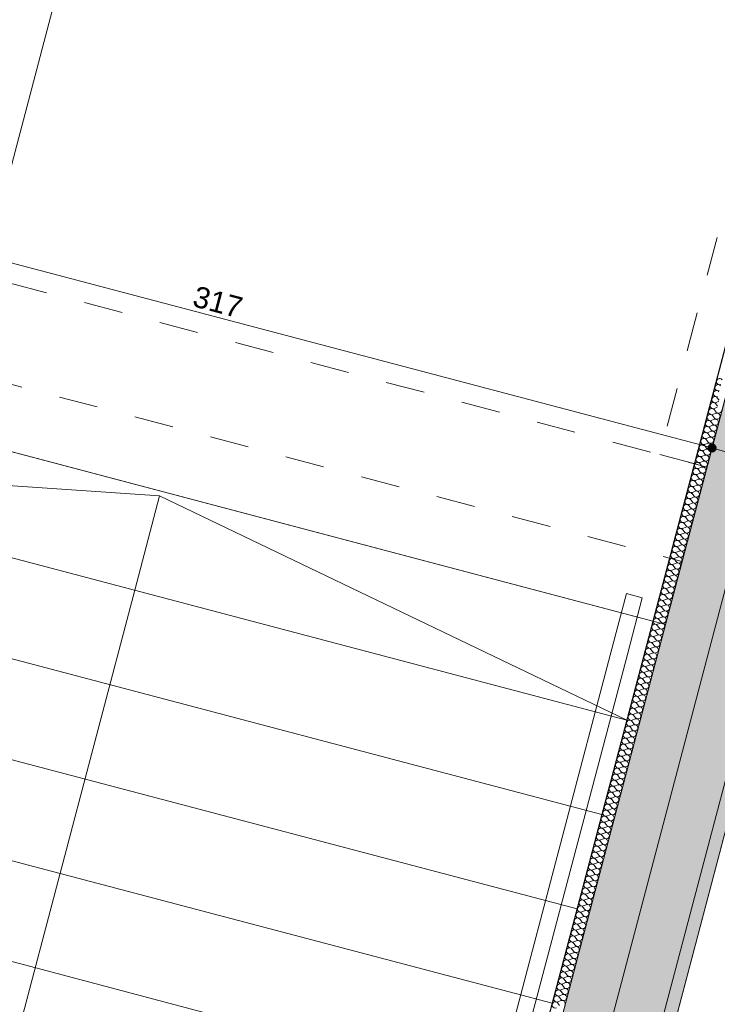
# Model space of a CAD drawing. Header units: millimetres. Extents: x -176817 to 18864955, y -12996033 to 201123.
# Tile 192 of 256: x 162718 to 164863, y -2503 to 523. Entities that reach past the tile are written whole.
import ezdxf

# ---------------------------------------------------------------- set-up
doc = ezdxf.new("R2010")
doc.units = ezdxf.units.MM
doc.header["$MEASUREMENT"] = 0
doc.linetypes.add('Przerywana', pattern=[240, 120, -120])
for name, color, linetype in [('210-A Strefy', 7, 'Continuous'), ('213-A Wymiarowanie wewnętrzne', 7, 'Continuous'), ('215-A Wymiarowanie wewnętrzne 1_50', 7, 'Continuous'), ('230-A Ściany wewnętrzne', 7, 'Continuous'), ('250-A Schody Pochylnie', 7, 'Continuous'), ('260-A Balustrady', 7, 'Continuous'), ('292-PPOŻ - Linie', 7, 'Continuous'), ('450-K Belki', 7, 'Continuous'), ('460-K Stropy', 7, 'Continuous')]:
    doc.layers.add(name, color=color, linetype=linetype)
doc.styles.add('STYL_AUTOMATYCZNY_4', font='arial.ttf')
doc.linetypes.add('PPOŻ REI 60', pattern='A,0,[3,TKI_PWY_A_AR_PAB_RZ_KN02_03_04_ Poziom +1 - fragment A1.Shx,S=3.968254,R=0,X=0,Y=0],-505,0', length=505)
doc.dimstyles.new('STYL_AUTOMATYCZNY__3', dxfattribs={"dimtxt": 64.999998, "dimasz": 47.5, "dimexe": 0.18, "dimexo": 0.0625, "dimgap": 0, "dimtad": 1, "dimdec": 1, "dimlfac": 0.1, "dimzin": 0, "dimdsep": 46, "dimtxsty": 'STYL_AUTOMATYCZNY_4', "dimblk": 'ARROWHEAD_11', "dimblk1": 'ARROWHEAD_11', "dimblk2": 'ARROWHEAD_11', "dimcen": 0.09, "dimclrd": 30, "dimclre": 30, "dimclrt": 30, "dimazin": 0, "dimtfac": 1, "dimtdec": 4, "dimtmove": 0, "dimatfit": 3, "dimfxl": 0, "dimtolj": 1, "dimtzin": 0, "dimarcsym": 0})

# ---------------------------------------------------------------- blocks, each defined once
blk = doc.blocks.new('Strop_10_2', base_point=(162764.6, -8683.8))
at = {"layer": '460-K Stropy', "color": 255, "linetype": 'Continuous', "lineweight": 0, "flags": 128}
blk.add_lwpolyline([(162764.6, -8683.8), (182194.5, -13810.9), (186627.6, 2989.1), (167197.7, 8116.1), (167169.6, 8009.8), (164703.7, -1335.4)], close=True, dxfattribs=at)
blk = doc.blocks.new('Strop_11_2', base_point=(159006, 3881))
at = {"layer": '460-K Stropy', "color": 255, "linetype": 'Continuous', "lineweight": 0, "flags": 128}
blk.add_lwpolyline([(159006, 3881), (158141.1, 603.2), (161689.6, -333.1), (161638.6, -526.6), (164703.7, -1335.4), (167169.6, 8009.8), (162828.2, 9155.4), (162145.8, 6569.2), (161952.4, 6620.2), (161832.5, 6165.8), (162025.9, 6114.7), (161770.7, 5147.8), (161577.4, 5198.9), (161460, 4754.1), (161653.4, 4703.1), (161398.1, 3735.6), (161204.7, 3786.6), (161084.9, 3332.4)], close=True, dxfattribs=at)
blk = doc.blocks.new('Sala konferencyjna_1.20_11_2', base_point=(165511.5, -7953.8))
at = {"layer": '210-A Strefy', "color": 7, "linetype": 'Continuous', "lineweight": 0, "flags": 128}
blk.add_lwpolyline([(163173.7, -8466), (173118.3, -11090.1), (176676.3, 2393.3), (166731.7, 5017.5)], close=True, dxfattribs=at)
blk = doc.blocks.new('Komunikacja pionowa - Klatka K2_K2.1_22_2', base_point=(161805.5, 392.7))
at = {"layer": '210-A Strefy', "color": 7, "linetype": 'Continuous', "lineweight": 0, "flags": 128}
blk.add_lwpolyline([(156560.1, -6720.8), (162806.3, -8369), (165520.2, 1913.9), (159273.5, 3562.2)], close=True, dxfattribs=at)
blk = doc.blocks.new('Schody_10_2')
at = {"layer": '250-A Schody Pochylnie', "color": 7, "linetype": 'Continuous', "lineweight": 0}
for p, q in [((161638.6, -526.5), (164665, -1325.1)), ((161558.2, -831.1), (164584.6, -1629.7)), ((164584.6, -1629.7), (161558.2, -831.1)), ((161558.2, -831.1), (163148, -940.3)), ((163071.4, -1230.4), (163148, -940.3)), ((163148, -940.3), (164584.6, -1629.7)), ((161481.7, -1121.2), (164508.1, -1919.8)), ((164508.1, -1919.8), (161481.7, -1121.2)), ((162306, -4131.1), (163071.4, -1230.4)), ((164665, -1325.1), (164661.2, -1339.6)), ((164661.2, -1339.6), (164584.6, -1629.7)), ((161405.1, -1411.3), (164431.5, -2209.8)), ((164431.5, -2209.8), (161405.1, -1411.3)), ((164584.6, -1629.7), (164508.1, -1919.8)), ((161328.6, -1701.3), (164355, -2499.9)), ((164355, -2499.9), (161328.6, -1701.3)), ((164508.1, -1919.8), (164431.5, -2209.8)), ((161252.1, -1991.4), (164278.5, -2790)), ((164278.5, -2790), (161252.1, -1991.4)), ((164431.5, -2209.8), (164355, -2499.9)), ((164355, -2499.9), (164278.5, -2790))]:
    blk.add_line(p, q, dxfattribs=at)
blk = doc.blocks.new('*X919')
at = {"layer": '230-A Ściany wewnętrzne', "color": 7, "linetype": 'Continuous', "lineweight": 0}
for p, q in [((164858, -657.2), (164863.9, -664.7)), ((164859, -653.5), (164867.8, -649.9)), ((164862.9, -638.8), (164868.8, -646.2)), ((164848.3, -694), (164854.2, -701.5)), ((164849.3, -690.3), (164858.1, -686.8)), ((164853.2, -675.6), (164859.1, -683.1)), ((164854.1, -671.9), (164862.9, -668.3)), ((164839.5, -727.2), (164848.4, -723.6)), ((164843.4, -712.4), (164849.3, -719.9)), ((164844.4, -708.8), (164853.2, -705.2)), ((164833.7, -749.3), (164839.6, -756.7)), ((164834.7, -745.6), (164843.5, -742)), ((164838.6, -730.9), (164844.5, -738.3)), ((164824, -786.1), (164829.9, -793.6)), ((164825, -782.4), (164833.8, -778.8)), ((164828.9, -767.7), (164834.8, -775.2)), ((164829.8, -764), (164838.6, -760.4)), ((164815.2, -819.3), (164824.1, -815.7)), ((164819.1, -804.5), (164825, -812)), ((164820.1, -800.8), (164828.9, -797.3)), ((164809.4, -841.4), (164815.3, -848.8)), ((164810.4, -837.7), (164819.2, -834.1)), ((164814.3, -822.9), (164820.2, -830.4)), ((164800.7, -874.5), (164809.5, -870.9)), ((164804.6, -859.8), (164810.5, -867.3)), ((164805.5, -856.1), (164814.3, -852.5)), ((164794.8, -896.6), (164800.7, -904.1)), ((164795.8, -892.9), (164804.6, -889.4)), ((164799.7, -878.2), (164805.6, -885.7)), ((164785.1, -933.5), (164791, -940.9)), ((164786.1, -929.8), (164794.9, -926.2)), ((164790, -915), (164795.9, -922.5)), ((164790.9, -911.4), (164799.8, -907.8)), ((164776.4, -966.6), (164785.2, -963)), ((164780.3, -951.9), (164786.2, -959.3)), ((164781.2, -948.2), (164790.1, -944.6)), ((164770.5, -988.7), (164776.4, -996.2)), ((164771.5, -985), (164780.3, -981.4)), ((164775.4, -970.3), (164781.3, -977.8)), ((164760.8, -1025.5), (164766.7, -1033)), ((164761.8, -1021.9), (164770.6, -1018.3)), ((164765.7, -1007.1), (164771.6, -1014.6)), ((164766.6, -1003.4), (164775.5, -999.9)), ((164752.1, -1058.7), (164760.9, -1055.1)), ((164756, -1044), (164761.9, -1051.4)), ((164756.9, -1040.3), (164765.8, -1036.7)), ((164746.2, -1080.8), (164752.1, -1088.3)), ((164747.2, -1077.1), (164756, -1073.5)), ((164751.1, -1062.4), (164757, -1069.8)), ((164736.5, -1117.6), (164742.4, -1125.1)), ((164737.5, -1113.9), (164746.3, -1110.4)), ((164741.4, -1099.2), (164747.3, -1106.7)), ((164742.3, -1095.5), (164751.2, -1091.9)), ((164727.8, -1150.8), (164736.6, -1147.2)), ((164731.7, -1136), (164737.6, -1143.5)), ((164732.6, -1132.4), (164741.5, -1128.8)), ((164721.9, -1172.9), (164727.8, -1180.3)), ((164722.9, -1169.2), (164731.7, -1165.6)), ((164726.8, -1154.5), (164732.7, -1161.9)), ((164712.2, -1209.7), (164718.1, -1217.2)), ((164713.2, -1206), (164722, -1202.4)), ((164717.1, -1191.3), (164723, -1198.8)), ((164718, -1187.6), (164726.9, -1184)), ((164703.5, -1242.9), (164712.3, -1239.3)), ((164707.4, -1228.1), (164713.3, -1235.6)), ((164708.3, -1224.4), (164717.2, -1220.9)), ((164697.6, -1265), (164703.5, -1272.4)), ((164698.6, -1261.3), (164707.4, -1257.7)), ((164702.5, -1246.5), (164708.4, -1254)), ((164688.9, -1298.1), (164697.7, -1294.5)), ((164692.8, -1283.4), (164698.7, -1290.8)), ((164693.7, -1279.7), (164702.6, -1276.1)), ((164683.1, -1320.2), (164689, -1327.7)), ((164684, -1316.5), (164692.9, -1312.9)), ((164687.9, -1301.8), (164693.8, -1309.3)), ((164673.3, -1357), (164679.2, -1364.5)), ((164674.3, -1353.4), (164683.1, -1349.8)), ((164678.2, -1338.6), (164684.1, -1346.1)), ((164679.2, -1334.9), (164688, -1331.4)), ((164664.6, -1390.2), (164673.4, -1386.6)), ((164668.5, -1375.5), (164674.4, -1382.9)), ((164669.4, -1371.8), (164678.3, -1368.2)), ((164658.8, -1412.3), (164664.7, -1419.8)), ((164659.7, -1408.6), (164668.6, -1405)), ((164663.6, -1393.9), (164669.5, -1401.4)), ((164649, -1449.1), (164654.9, -1456.6)), ((164650, -1445.5), (164658.8, -1441.9)), ((164653.9, -1430.7), (164659.8, -1438.2)), ((164654.9, -1427), (164663.7, -1423.5)), ((164640.3, -1482.3), (164649.1, -1478.7)), ((164644.2, -1467.6), (164650.1, -1475)), ((164645.2, -1463.9), (164654, -1460.3)), ((164634.5, -1504.4), (164640.4, -1511.9)), ((164635.4, -1500.7), (164644.3, -1497.1)), ((164639.3, -1486), (164645.2, -1493.4)), ((164624.7, -1541.2), (164630.6, -1548.7)), ((164625.7, -1537.5), (164634.5, -1534)), ((164629.6, -1522.8), (164635.5, -1530.3)), ((164630.6, -1519.1), (164639.4, -1515.5)), ((164616, -1574.4), (164624.8, -1570.8)), ((164619.9, -1559.6), (164625.8, -1567.1)), ((164620.9, -1556), (164629.7, -1552.4)), ((164610.2, -1596.5), (164616.1, -1603.9)), ((164611.1, -1592.8), (164620, -1589.2)), ((164615, -1578.1), (164620.9, -1585.5)), ((164600.4, -1633.3), (164606.3, -1640.8)), ((164601.4, -1629.6), (164610.2, -1626)), ((164605.3, -1614.9), (164611.2, -1622.4)), ((164606.3, -1611.2), (164615.1, -1607.6)), ((164591.7, -1666.5), (164600.5, -1662.9)), ((164595.6, -1651.7), (164601.5, -1659.2)), ((164596.6, -1648), (164605.4, -1644.5)), ((164585.9, -1688.6), (164591.8, -1696)), ((164586.8, -1684.9), (164595.7, -1681.3)), ((164590.7, -1670.1), (164596.6, -1677.6)), ((164577.1, -1721.7), (164585.9, -1718.1)), ((164581, -1707), (164586.9, -1714.4)), ((164582, -1703.3), (164590.8, -1699.7)), ((164571.3, -1743.8), (164577.2, -1751.3)), ((164572.3, -1740.1), (164581.1, -1736.5)), ((164576.1, -1725.4), (164582, -1732.9)), ((164561.6, -1780.6), (164567.5, -1788.1)), ((164562.5, -1777), (164571.4, -1773.4)), ((164566.4, -1762.2), (164572.3, -1769.7)), ((164567.4, -1758.5), (164576.2, -1755)), ((164552.8, -1813.8), (164561.6, -1810.2)), ((164556.7, -1799.1), (164562.6, -1806.5)), ((164557.7, -1795.4), (164566.5, -1791.8)), ((164547, -1835.9), (164552.9, -1843.4)), ((164548, -1832.2), (164556.8, -1828.6)), ((164551.8, -1817.5), (164557.8, -1824.9)), ((164537.3, -1872.7), (164543.2, -1880.2)), ((164538.2, -1869), (164547.1, -1865.5)), ((164542.1, -1854.3), (164548, -1861.8)), ((164543.1, -1850.6), (164551.9, -1847)), ((164528.5, -1905.9), (164537.3, -1902.3)), ((164532.4, -1891.1), (164538.3, -1898.6)), ((164533.4, -1887.5), (164542.2, -1883.9)), ((164522.7, -1928), (164528.6, -1935.5)), ((164523.7, -1924.3), (164532.5, -1920.7)), ((164527.5, -1909.6), (164533.5, -1917)), ((164513, -1964.8), (164518.9, -1972.3)), ((164513.9, -1961.1), (164522.8, -1957.6)), ((164517.8, -1946.4), (164523.7, -1953.9)), ((164518.8, -1942.7), (164527.6, -1939.1)), ((164504.2, -1998), (164513, -1994.4)), ((164508.1, -1983.2), (164514, -1990.7)), ((164509.1, -1979.5), (164517.9, -1976)), ((164498.4, -2020.1), (164504.3, -2027.5)), ((164499.4, -2016.4), (164508.2, -2012.8)), ((164503.2, -2001.7), (164509.2, -2009.1)), ((164488.7, -2056.9), (164494.6, -2064.4)), ((164489.6, -2053.2), (164498.5, -2049.6)), ((164493.5, -2038.5), (164499.4, -2046)), ((164494.5, -2034.8), (164503.3, -2031.2)), ((164479.9, -2090.1), (164488.7, -2086.5)), ((164483.8, -2075.3), (164489.7, -2082.8)), ((164484.8, -2071.6), (164493.6, -2068.1)), ((164474.1, -2112.2), (164480, -2119.6)), ((164475.1, -2108.5), (164483.9, -2104.9)), ((164478.9, -2093.7), (164484.9, -2101.2)), ((164465.3, -2145.3), (164474.2, -2141.7)), ((164469.2, -2130.6), (164475.1, -2138)), ((164470.2, -2126.9), (164479, -2123.3)), ((164459.5, -2167.4), (164465.4, -2174.9)), ((164460.5, -2163.7), (164469.3, -2160.1)), ((164464.4, -2149), (164470.3, -2156.5)), ((164449.8, -2204.2), (164455.7, -2211.7)), ((164450.8, -2200.6), (164459.6, -2197)), ((164454.6, -2185.8), (164460.6, -2193.3)), ((164455.6, -2182.1), (164464.4, -2178.6)), ((164441, -2237.4), (164449.9, -2233.8)), ((164444.9, -2222.7), (164450.8, -2230.1)), ((164445.9, -2219), (164454.7, -2215.4)), ((164435.2, -2259.5), (164441.1, -2267)), ((164436.2, -2255.8), (164445, -2252.2)), ((164440.1, -2241.1), (164446, -2248.5)), ((164425.5, -2296.3), (164431.4, -2303.8)), ((164426.5, -2292.6), (164435.3, -2289.1)), ((164430.3, -2277.9), (164436.3, -2285.4)), ((164431.3, -2274.2), (164440.1, -2270.6)), ((164416.7, -2329.5), (164425.6, -2325.9)), ((164420.6, -2314.7), (164426.5, -2322.2)), ((164421.6, -2311.1), (164430.4, -2307.5)), ((164410.9, -2351.6), (164416.8, -2359)), ((164411.9, -2347.9), (164420.7, -2344.3)), ((164415.8, -2333.2), (164421.7, -2340.6)), ((164401.2, -2388.4), (164407.1, -2395.9)), ((164402.2, -2384.7), (164411, -2381.1)), ((164406, -2370), (164412, -2377.5)), ((164407, -2366.3), (164415.8, -2362.7)), ((164392.4, -2421.6), (164401.3, -2418)), ((164396.3, -2406.8), (164402.2, -2414.3)), ((164397.3, -2403.1), (164406.1, -2399.6)), ((164386.6, -2443.7), (164392.5, -2451.1)), ((164387.6, -2440), (164396.4, -2436.4)), ((164391.5, -2425.2), (164397.4, -2432.7)), ((164376.9, -2480.5), (164382.8, -2488)), ((164377.9, -2476.8), (164386.7, -2473.2)), ((164381.7, -2462.1), (164387.7, -2469.6)), ((164382.7, -2458.4), (164391.5, -2454.8)), ((164372, -2498.9), (164377.9, -2506.4)), ((164373, -2495.2), (164381.8, -2491.7))]:
    blk.add_line(p, q, dxfattribs=at)
for centre, start, end in [((164865.1, -607.9), 38.3481, 292.0879), ((164870, -589.4), 38.3481, 292.0879), ((164855.4, -644.7), 38.3481, 292.0879), ((164860.3, -626.3), 38.3481, 292.0879), ((164850.5, -663.1), 38.3481, 292.0879), ((164840.8, -699.9), 38.3481, 292.0879), ((164845.7, -681.5), 38.3481, 292.0879), ((164861.7, -695.6), 345.218, 112.0879), ((164866.5, -677.2), 218.3481, 345.218), ((164836, -718.4), 38.3481, 292.0879), ((164851.9, -732.4), 345.218, 112.0879), ((164856.8, -714), 218.3481, 345.218), ((164856.8, -714), 345.218, 112.0879), ((164861.7, -695.6), 218.3481, 345.218), ((164826.2, -755.2), 38.3481, 292.0879), ((164831.1, -736.8), 38.3481, 292.0879), ((164847.1, -750.8), 218.3481, 345.218), ((164847.1, -750.8), 345.218, 112.0879), ((164851.9, -732.4), 218.3481, 345.218), ((164816.5, -792), 38.3481, 292.0879), ((164821.4, -773.6), 38.3481, 292.0879), ((164837.4, -787.7), 345.218, 112.0879), ((164842.2, -769.3), 218.3481, 345.218), ((164842.2, -769.3), 345.218, 112.0879), ((164811.7, -810.4), 38.3481, 292.0879), ((164827.7, -824.5), 345.218, 112.0879), ((164832.5, -806.1), 218.3481, 345.218), ((164832.5, -806.1), 345.218, 112.0879), ((164837.4, -787.7), 218.3481, 345.218), ((164801.9, -847.3), 38.3481, 292.0879), ((164806.8, -828.9), 38.3481, 292.0879), ((164822.8, -842.9), 218.3481, 345.218), ((164822.8, -842.9), 345.218, 112.0879), ((164827.7, -824.5), 218.3481, 345.218), ((164792.2, -884.1), 38.3481, 292.0879), ((164797.1, -865.7), 38.3481, 292.0879), ((164813.1, -879.8), 345.218, 112.0879), ((164817.9, -861.3), 218.3481, 345.218), ((164817.9, -861.3), 345.218, 112.0879), ((164787.4, -902.5), 38.3481, 292.0879), ((164803.4, -916.6), 345.218, 112.0879), ((164808.2, -898.2), 218.3481, 345.218), ((164808.2, -898.2), 345.218, 112.0879), ((164813.1, -879.8), 218.3481, 345.218), ((164777.6, -939.4), 38.3481, 292.0879), ((164782.5, -920.9), 38.3481, 292.0879), ((164798.5, -935), 218.3481, 345.218), ((164798.5, -935), 345.218, 112.0879), ((164803.4, -916.6), 218.3481, 345.218), ((164767.9, -976.2), 38.3481, 292.0879), ((164772.8, -957.8), 38.3481, 292.0879), ((164788.8, -971.8), 345.218, 112.0879), ((164793.6, -953.4), 218.3481, 345.218), ((164793.6, -953.4), 345.218, 112.0879), ((164763.1, -994.6), 38.3481, 292.0879), ((164783.9, -990.3), 218.3481, 345.218), ((164783.9, -990.3), 345.218, 112.0879), ((164788.8, -971.8), 218.3481, 345.218), ((164753.3, -1031.4), 38.3481, 292.0879), ((164758.2, -1013), 38.3481, 292.0879), ((164774.2, -1027.1), 345.218, 112.0879), ((164779.1, -1008.7), 218.3481, 345.218), ((164779.1, -1008.7), 345.218, 112.0879), ((164743.6, -1068.3), 38.3481, 292.0879), ((164748.5, -1049.9), 38.3481, 292.0879), ((164764.5, -1063.9), 345.218, 112.0879), ((164769.3, -1045.5), 218.3481, 345.218), ((164769.3, -1045.5), 345.218, 112.0879), ((164774.2, -1027.1), 218.3481, 345.218), ((164738.8, -1086.7), 38.3481, 292.0879), ((164759.6, -1082.4), 218.3481, 345.218), ((164759.6, -1082.4), 345.218, 112.0879), ((164764.5, -1063.9), 218.3481, 345.218), ((164729, -1123.5), 38.3481, 292.0879), ((164733.9, -1105.1), 38.3481, 292.0879), ((164749.9, -1119.2), 345.218, 112.0879), ((164754.8, -1100.8), 218.3481, 345.218), ((164754.8, -1100.8), 345.218, 112.0879), ((164724.2, -1142), 38.3481, 292.0879), ((164740.2, -1156), 345.218, 112.0879), ((164745, -1137.6), 218.3481, 345.218), ((164745, -1137.6), 345.218, 112.0879), ((164749.9, -1119.2), 218.3481, 345.218), ((164714.5, -1178.8), 38.3481, 292.0879), ((164719.3, -1160.4), 38.3481, 292.0879), ((164735.3, -1174.4), 218.3481, 345.218), ((164735.3, -1174.4), 345.218, 112.0879), ((164740.2, -1156), 218.3481, 345.218), ((164704.7, -1215.6), 38.3481, 292.0879), ((164709.6, -1197.2), 38.3481, 292.0879), ((164725.6, -1211.3), 345.218, 112.0879), ((164730.5, -1192.9), 218.3481, 345.218), ((164730.5, -1192.9), 345.218, 112.0879), ((164699.9, -1234), 38.3481, 292.0879), ((164715.9, -1248.1), 345.218, 112.0879), ((164720.7, -1229.7), 218.3481, 345.218), ((164720.7, -1229.7), 345.218, 112.0879), ((164725.6, -1211.3), 218.3481, 345.218), ((164690.2, -1270.9), 38.3481, 292.0879), ((164695, -1252.5), 38.3481, 292.0879), ((164711, -1266.5), 218.3481, 345.218), ((164711, -1266.5), 345.218, 112.0879), ((164715.9, -1248.1), 218.3481, 345.218), ((164680.4, -1307.7), 38.3481, 292.0879), ((164685.3, -1289.3), 38.3481, 292.0879), ((164701.3, -1303.4), 345.218, 112.0879), ((164706.2, -1284.9), 218.3481, 345.218), ((164706.2, -1284.9), 345.218, 112.0879), ((164675.6, -1326.1), 38.3481, 292.0879), ((164691.6, -1340.2), 345.218, 112.0879), ((164696.4, -1321.8), 218.3481, 345.218), ((164696.4, -1321.8), 345.218, 112.0879), ((164701.3, -1303.4), 218.3481, 345.218), ((164665.9, -1363), 38.3481, 292.0879), ((164670.7, -1344.5), 38.3481, 292.0879), ((164686.7, -1358.6), 218.3481, 345.218), ((164686.7, -1358.6), 345.218, 112.0879), ((164691.6, -1340.2), 218.3481, 345.218), ((164656.1, -1399.8), 38.3481, 292.0879), ((164661, -1381.4), 38.3481, 292.0879), ((164677, -1395.4), 345.218, 112.0879), ((164681.9, -1377), 218.3481, 345.218), ((164681.9, -1377), 345.218, 112.0879), ((164651.3, -1418.2), 38.3481, 292.0879), ((164672.1, -1413.9), 218.3481, 345.218), ((164672.1, -1413.9), 345.218, 112.0879), ((164677, -1395.4), 218.3481, 345.218), ((164641.6, -1455), 38.3481, 292.0879), ((164646.4, -1436.6), 38.3481, 292.0879), ((164662.4, -1450.7), 345.218, 112.0879), ((164667.3, -1432.3), 218.3481, 345.218), ((164667.3, -1432.3), 345.218, 112.0879), ((164631.8, -1491.9), 38.3481, 292.0879), ((164636.7, -1473.5), 38.3481, 292.0879), ((164652.7, -1487.5), 345.218, 112.0879), ((164657.6, -1469.1), 218.3481, 345.218), ((164657.6, -1469.1), 345.218, 112.0879), ((164662.4, -1450.7), 218.3481, 345.218), ((164627, -1510.3), 38.3481, 292.0879), ((164647.8, -1505.9), 218.3481, 345.218), ((164647.8, -1505.9), 345.218, 112.0879), ((164652.7, -1487.5), 218.3481, 345.218), ((164617.3, -1547.1), 38.3481, 292.0879), ((164622.1, -1528.7), 38.3481, 292.0879), ((164638.1, -1542.8), 345.218, 112.0879), ((164643, -1524.4), 218.3481, 345.218), ((164643, -1524.4), 345.218, 112.0879), ((164612.4, -1565.5), 38.3481, 292.0879), ((164628.4, -1579.6), 345.218, 112.0879), ((164633.3, -1561.2), 218.3481, 345.218), ((164633.3, -1561.2), 345.218, 112.0879), ((164638.1, -1542.8), 218.3481, 345.218), ((164602.7, -1602.4), 38.3481, 292.0879), ((164607.6, -1584), 38.3481, 292.0879), ((164623.5, -1598), 218.3481, 345.218), ((164623.5, -1598), 345.218, 112.0879), ((164628.4, -1579.6), 218.3481, 345.218), ((164593, -1639.2), 38.3481, 292.0879), ((164597.8, -1620.8), 38.3481, 292.0879), ((164613.8, -1634.9), 345.218, 112.0879), ((164618.7, -1616.4), 218.3481, 345.218), ((164618.7, -1616.4), 345.218, 112.0879), ((164588.1, -1657.6), 38.3481, 292.0879), ((164604.1, -1671.7), 345.218, 112.0879), ((164609, -1653.3), 218.3481, 345.218), ((164609, -1653.3), 345.218, 112.0879), ((164613.8, -1634.9), 218.3481, 345.218), ((164578.4, -1694.5), 38.3481, 292.0879), ((164583.3, -1676), 38.3481, 292.0879), ((164599.2, -1690.1), 218.3481, 345.218), ((164599.2, -1690.1), 345.218, 112.0879), ((164604.1, -1671.7), 218.3481, 345.218), ((164568.7, -1731.3), 38.3481, 292.0879), ((164573.5, -1712.9), 38.3481, 292.0879), ((164589.5, -1727), 345.218, 112.0879), ((164594.4, -1708.5), 218.3481, 345.218), ((164594.4, -1708.5), 345.218, 112.0879), ((164563.8, -1749.7), 38.3481, 292.0879), ((164579.8, -1763.8), 345.218, 112.0879), ((164584.7, -1745.4), 218.3481, 345.218), ((164584.7, -1745.4), 345.218, 112.0879), ((164589.5, -1727), 218.3481, 345.218), ((164554.1, -1786.6), 38.3481, 292.0879), ((164559, -1768.1), 38.3481, 292.0879), ((164574.9, -1782.2), 218.3481, 345.218), ((164574.9, -1782.2), 345.218, 112.0879), ((164579.8, -1763.8), 218.3481, 345.218), ((164544.4, -1823.4), 38.3481, 292.0879), ((164549.2, -1805), 38.3481, 292.0879), ((164565.2, -1819), 345.218, 112.0879), ((164570.1, -1800.6), 218.3481, 345.218), ((164570.1, -1800.6), 345.218, 112.0879), ((164539.5, -1841.8), 38.3481, 292.0879), ((164560.4, -1837.5), 218.3481, 345.218), ((164560.4, -1837.5), 345.218, 112.0879), ((164565.2, -1819), 218.3481, 345.218), ((164529.8, -1878.6), 38.3481, 292.0879), ((164534.7, -1860.2), 38.3481, 292.0879), ((164550.6, -1874.3), 345.218, 112.0879), ((164555.5, -1855.9), 218.3481, 345.218), ((164555.5, -1855.9), 345.218, 112.0879), ((164520.1, -1915.5), 38.3481, 292.0879), ((164524.9, -1897.1), 38.3481, 292.0879), ((164540.9, -1911.1), 345.218, 112.0879), ((164545.8, -1892.7), 218.3481, 345.218), ((164545.8, -1892.7), 345.218, 112.0879), ((164550.6, -1874.3), 218.3481, 345.218), ((164515.2, -1933.9), 38.3481, 292.0879), ((164536.1, -1929.5), 218.3481, 345.218), ((164536.1, -1929.5), 345.218, 112.0879), ((164540.9, -1911.1), 218.3481, 345.218), ((164505.5, -1970.7), 38.3481, 292.0879), ((164510.4, -1952.3), 38.3481, 292.0879), ((164526.3, -1966.4), 345.218, 112.0879), ((164531.2, -1948), 218.3481, 345.218), ((164531.2, -1948), 345.218, 112.0879), ((164500.6, -1989.1), 38.3481, 292.0879), ((164516.6, -2003.2), 345.218, 112.0879), ((164521.5, -1984.8), 218.3481, 345.218), ((164521.5, -1984.8), 345.218, 112.0879), ((164526.3, -1966.4), 218.3481, 345.218), ((164490.9, -2026), 38.3481, 292.0879), ((164495.8, -2007.6), 38.3481, 292.0879), ((164511.8, -2021.6), 218.3481, 345.218), ((164511.8, -2021.6), 345.218, 112.0879), ((164516.6, -2003.2), 218.3481, 345.218), ((164481.2, -2062.8), 38.3481, 292.0879), ((164486.1, -2044.4), 38.3481, 292.0879), ((164502, -2058.5), 345.218, 112.0879), ((164506.9, -2040), 218.3481, 345.218), ((164506.9, -2040), 345.218, 112.0879), ((164476.3, -2081.2), 38.3481, 292.0879), ((164492.3, -2095.3), 345.218, 112.0879), ((164497.2, -2076.9), 218.3481, 345.218), ((164497.2, -2076.9), 345.218, 112.0879), ((164502, -2058.5), 218.3481, 345.218), ((164466.6, -2118.1), 38.3481, 292.0879), ((164471.5, -2099.6), 38.3481, 292.0879), ((164487.5, -2113.7), 218.3481, 345.218), ((164487.5, -2113.7), 345.218, 112.0879), ((164492.3, -2095.3), 218.3481, 345.218), ((164456.9, -2154.9), 38.3481, 292.0879), ((164461.8, -2136.5), 38.3481, 292.0879), ((164477.7, -2150.5), 345.218, 112.0879), ((164482.6, -2132.1), 218.3481, 345.218), ((164482.6, -2132.1), 345.218, 112.0879), ((164452, -2173.3), 38.3481, 292.0879), ((164468, -2187.4), 345.218, 112.0879), ((164472.9, -2169), 218.3481, 345.218), ((164472.9, -2169), 345.218, 112.0879), ((164477.7, -2150.5), 218.3481, 345.218), ((164442.3, -2210.1), 38.3481, 292.0879), ((164447.2, -2191.7), 38.3481, 292.0879), ((164463.2, -2205.8), 218.3481, 345.218), ((164463.2, -2205.8), 345.218, 112.0879), ((164468, -2187.4), 218.3481, 345.218), ((164432.6, -2247), 38.3481, 292.0879), ((164437.5, -2228.6), 38.3481, 292.0879), ((164453.4, -2242.6), 345.218, 112.0879), ((164458.3, -2224.2), 218.3481, 345.218), ((164458.3, -2224.2), 345.218, 112.0879), ((164427.7, -2265.4), 38.3481, 292.0879), ((164448.6, -2261.1), 218.3481, 345.218), ((164448.6, -2261.1), 345.218, 112.0879), ((164453.4, -2242.6), 218.3481, 345.218), ((164418, -2302.2), 38.3481, 292.0879), ((164422.9, -2283.8), 38.3481, 292.0879), ((164438.9, -2297.9), 345.218, 112.0879), ((164443.7, -2279.5), 218.3481, 345.218), ((164443.7, -2279.5), 345.218, 112.0879), ((164408.3, -2339.1), 38.3481, 292.0879), ((164413.2, -2320.7), 38.3481, 292.0879), ((164429.1, -2334.7), 345.218, 112.0879), ((164434, -2316.3), 218.3481, 345.218), ((164434, -2316.3), 345.218, 112.0879), ((164438.9, -2297.9), 218.3481, 345.218), ((164403.4, -2357.5), 38.3481, 292.0879), ((164424.3, -2353.1), 218.3481, 345.218), ((164424.3, -2353.1), 345.218, 112.0879), ((164429.1, -2334.7), 218.3481, 345.218), ((164393.7, -2394.3), 38.3481, 292.0879), ((164398.6, -2375.9), 38.3481, 292.0879), ((164414.6, -2390), 345.218, 112.0879), ((164419.4, -2371.6), 218.3481, 345.218), ((164419.4, -2371.6), 345.218, 112.0879), ((164388.9, -2412.7), 38.3481, 292.0879), ((164404.8, -2426.8), 345.218, 112.0879), ((164409.7, -2408.4), 218.3481, 345.218), ((164409.7, -2408.4), 345.218, 112.0879), ((164414.6, -2390), 218.3481, 345.218), ((164379.1, -2449.6), 38.3481, 292.0879), ((164384, -2431.2), 38.3481, 292.0879), ((164400, -2445.2), 218.3481, 345.218), ((164400, -2445.2), 345.218, 112.0879), ((164404.8, -2426.8), 218.3481, 345.218), ((164369.4, -2486.4), 38.3481, 292.0879), ((164374.3, -2468), 38.3481, 292.0879), ((164390.3, -2482.1), 345.218, 112.0879), ((164395.1, -2463.6), 218.3481, 345.218), ((164395.1, -2463.6), 345.218, 112.0879), ((164364.6, -2504.8), 38.3481, 292.0879), ((164385.4, -2500.5), 345.218, 112.0879), ((164390.3, -2482.1), 218.3481, 345.218)]:
    blk.add_arc(centre, 9.52, start, end, dxfattribs=at)
blk = doc.blocks.new('Ściana_32_2', base_point=(162947.9, -8577.1))
at = {"layer": '230-A Ściany wewnętrzne', "linetype": 'Continuous', "lineweight": 0, "true_color": 0x000000}
h = blk.add_hatch(dxfattribs=at)
h.set_pattern_fill('Beton_zbrojony_0002', color=18, style=0, pattern_type=2)
h.set_pattern_definition([(45, (0, 0), (-49.497475, 49.497475), []), (45, (-24.75, 24.75), (-49.497475, 49.497475), [52.5, -17.5])])
h.paths.add_polyline_path([(165558.4, 1903.8), (162845, -8379.2), (163135.1, -8455.8), (165848.5, 1827.2)])
h = blk.add_hatch(dxfattribs=at)
h.set_pattern_fill('Tynk_0002', color=18, style=0, pattern_type=2)
h.set_pattern_definition([(0, (0, 0), (0, 86.60254), [0, -50]), (0, (25, 43.3), (0, 86.60254), [0, -50])])
h.paths.add_polyline_path([(163173.7, -8466), (165887.2, 1817), (165848.5, 1827.2), (163135.1, -8455.8)])
at = {"layer": '230-A Ściany wewnętrzne', "color": 7, "linetype": 'Continuous', "lineweight": 0}
for p, q in [((165558.4, 1903.8), (162845, -8379.2)), ((163135.1, -8455.8), (165848.5, 1827.2))]:
    blk.add_line(p, q, dxfattribs=at)
at = {"layer": '230-A Ściany wewnętrzne', "color": 7, "linetype": 'Continuous', "lineweight": 0, "flags": 128}
for points in [[(165519.7, 1914), (162998.1, -7642.2)], [(163365.5, -7739.2), (165887.2, 1817)]]:
    blk.add_lwpolyline(points, dxfattribs=at)
at = {"layer": '230-A Ściany wewnętrzne', "color": 7, "lineweight": 0}
blk.add_blockref('*X919', (0, 0), dxfattribs=at)
blk = doc.blocks.new('Belka_190_2', base_point=(158469.4, 671.7))
at = {"layer": '450-K Belki', "color": 39, "linetype": 'Przerywana', "lineweight": 0, "true_color": 0x573938, "flags": 128}
for points in [[(158507.7, 816.7), (164831.2, -851.8)], [(158431.1, 526.7), (164754.7, -1141.9)], [(164831.2, -851.8), (164754.7, -1141.9)]]:
    blk.add_lwpolyline(points, dxfattribs=at)
blk = doc.blocks.new('Belka_207_2', base_point=(165413.4, 1942))
at = {"layer": '450-K Belki', "color": 154, "linetype": 'Przerywana', "lineweight": 0}
for p, q in [((165413.4, 1942), (164686.2, -813.6)), ((165413.4, 1942), (165558.4, 1903.8)), ((165558.4, 1903.8), (164831.3, -851.9)), ((164686.2, -813.6), (164831.3, -851.9))]:
    blk.add_line(p, q, dxfattribs=at)
blk = doc.blocks.new('*D3284')
at = {"layer": '213-A Wymiarowanie wewnętrzne', "linetype": 'Continuous', "lineweight": 200}
for points in [[(166507.4, 2294.3), (166508.3, 2289.5), (166511, 2285.4), (166515.1, 2282.7), (166519.9, 2281.8), (166524.6, 2282.7), (166528.7, 2285.4), (166531.4, 2289.5), (166532.4, 2294.3), (166531.4, 2299.1), (166528.7, 2303.1), (166524.6, 2305.8), (166519.9, 2306.8), (166515.1, 2305.8), (166511, 2303.1), (166508.3, 2299.1)], [(163631.2, -8605.5), (163632.1, -8610.3), (163634.8, -8614.4), (163638.9, -8617.1), (163643.7, -8618), (163648.5, -8617.1), (163652.5, -8614.4), (163655.2, -8610.3), (163656.2, -8605.5), (163655.2, -8600.7), (163652.5, -8596.7), (163648.5, -8594), (163643.7, -8593), (163638.9, -8594), (163634.8, -8596.7), (163632.1, -8600.7)]]:
    blk.add_hatch(color=30, dxfattribs=at).paths.add_polyline_path(points)
at = {"layer": '213-A Wymiarowanie wewnętrzne', "color": 30, "linetype": 'Continuous', "lineweight": 0}
for p, q in [((166474.5, 2306.2), (166507.8, 2297.5)), ((166516.7, 2282.2), (163646.9, -8593.4)), ((166531.9, 2291.1), (166565.2, 2282.3)), ((163598.4, -8593.6), (163631.6, -8602.3)), ((163640.5, -8617.6), (163637.3, -8629.7)), ((163655.8, -8608.7), (163689, -8617.5))]:
    blk.add_line(p, q, dxfattribs=at)
for centre in [(166519.9, 2294.3), (163643.7, -8605.5)]:
    blk.add_circle(centre, 12.5, dxfattribs=at)
at = {"layer": '213-A Wymiarowanie wewnętrzne', "color": 30, "lineweight": 200, "insert": (165031.3, -3296.1), "char_height": 65, "attachment_point": 7, "rotation": 75.218, "style": 'STYL_AUTOMATYCZNY_4'}
blk.add_mtext('\\A1;{\\pql;\\fArial|b0|i0|c238|p0;\\W1.000000;1\xa0127,3}', dxfattribs=at)
blk = doc.blocks.new('ARROWHEAD_11')
at = {"color": 0, "linetype": 'Continuous', "lineweight": 0}
blk.add_line((0, 0), (-1, 0), dxfattribs=at)
at = {"color": 0, "linetype": 'Continuous', "lineweight": 0, "const_width": 0.25, "flags": 128}
blk.add_lwpolyline([(-0.125, 0, 1), (0.125, 0, 1)], format="xyb", close=True, dxfattribs=at)
blk = doc.blocks.new('*D3433')
at = {"layer": '215-A Wymiarowanie wewnętrzne 1_50', "linetype": 'Continuous', "lineweight": 200}
for points in [[(163317.4, 2491.8), (163318.4, 2487), (163321.1, 2483), (163325.1, 2480.3), (163329.9, 2479.3), (163334.7, 2480.3), (163338.7, 2483), (163341.4, 2487), (163342.4, 2491.8), (163341.4, 2496.6), (163338.7, 2500.7), (163334.7, 2503.4), (163329.9, 2504.3), (163325.1, 2503.4), (163321.1, 2500.7), (163318.4, 2496.6)], [(162513.7, -553.9), (162514.7, -558.7), (162517.4, -562.7), (162521.4, -565.4), (162526.2, -566.4), (162531, -565.4), (162535.1, -562.7), (162537.8, -558.7), (162538.7, -553.9), (162537.8, -549.1), (162535.1, -545.1), (162531, -542.3), (162526.2, -541.4), (162521.4, -542.3), (162517.4, -545.1), (162514.7, -549.1)]]:
    blk.add_hatch(color=30, dxfattribs=at).paths.add_polyline_path(points)
at = {"layer": '215-A Wymiarowanie wewnętrzne 1_50', "color": 30, "linetype": 'Continuous', "lineweight": 0}
for p, q in [((163336.3, 2516), (163333.1, 2503.9)), ((163284.6, 2503.8), (163317.8, 2495)), ((163342, 2488.6), (163375.2, 2479.9)), ((163326.7, 2479.7), (162529.4, -541.8)), ((162480.9, -541.9), (162514.1, -550.7))]:
    blk.add_line(p, q, dxfattribs=at)
blk.add_circle((163329.9, 2491.8), 12.5, dxfattribs=at)
at = {"layer": '215-A Wymiarowanie wewnętrzne 1_50', "color": 30, "lineweight": 200, "insert": (162896.5, 900.4), "char_height": 65, "attachment_point": 7, "rotation": 75.218, "style": 'STYL_AUTOMATYCZNY_4'}
blk.add_mtext('\\A1;{\\pql;\\fArial|b0|i0|c238|p0;\\W1.000000;315}', dxfattribs=at)
blk = doc.blocks.new('*D3838')
at = {"layer": '215-A Wymiarowanie wewnętrzne 1_50', "linetype": 'Continuous', "lineweight": 200}
for points in [[(161769.1, 15.3), (161770, 10.5), (161772.7, 6.5), (161776.8, 3.7), (161781.6, 2.8), (161786.4, 3.7), (161790.4, 6.5), (161793.1, 10.5), (161794.1, 15.3), (161793.1, 20.1), (161790.4, 24.1), (161786.4, 26.8), (161781.6, 27.8), (161776.8, 26.8), (161772.7, 24.1), (161770, 20.1)], [(164834.2, -793.5), (164835.1, -798.3), (164837.8, -802.3), (164841.9, -805.1), (164846.7, -806), (164851.4, -805.1), (164855.5, -802.3), (164858.2, -798.3), (164859.2, -793.5), (164858.2, -788.7), (164855.5, -784.7), (164851.4, -782), (164846.7, -781), (164841.9, -782), (164837.8, -784.7), (164835.1, -788.7)]]:
    blk.add_hatch(color=30, dxfattribs=at).paths.add_polyline_path(points)
at = {"layer": '215-A Wymiarowanie wewnętrzne 1_50', "color": 30, "linetype": 'Continuous', "lineweight": 0}
for p, q in [((161784.8, 27.4), (161793.5, 60.6)), ((161769.6, -30), (161778.4, 3.2)), ((161793.7, 12.1), (164834.6, -790.3)), ((164849.9, -781.4), (164858.6, -748.2)), ((164834.7, -838.8), (164843.5, -805.6))]:
    blk.add_line(p, q, dxfattribs=at)
for centre in [(161781.6, 15.3), (164846.7, -793.5)]:
    blk.add_circle(centre, 12.5, dxfattribs=at)
at = {"layer": '215-A Wymiarowanie wewnętrzne 1_50', "color": 30, "lineweight": 200, "insert": (163245.5, -357.6), "char_height": 65, "attachment_point": 7, "rotation": 345.218, "style": 'STYL_AUTOMATYCZNY_4'}
blk.add_mtext('\\A1;{\\pql;\\fArial|b0|i0|c238|p0;\\W1.000000;317}', dxfattribs=at)
blk = doc.blocks.new('*D3839')
at = {"layer": '215-A Wymiarowanie wewnętrzne 1_50', "linetype": 'Continuous', "lineweight": 200}
for points in [[(164834.2, -793.5), (164835.1, -798.3), (164837.8, -802.3), (164841.9, -805.1), (164846.7, -806), (164851.4, -805.1), (164855.5, -802.3), (164858.2, -798.3), (164859.2, -793.5), (164858.2, -788.7), (164855.5, -784.7), (164851.4, -782), (164846.7, -781), (164841.9, -782), (164837.8, -784.7), (164835.1, -788.7)], [(165124.2, -870.1), (165125.2, -874.8), (165127.9, -878.9), (165132, -881.6), (165136.7, -882.6), (165141.5, -881.6), (165145.6, -878.9), (165148.3, -874.8), (165149.2, -870.1), (165148.3, -865.3), (165145.6, -861.2), (165141.5, -858.5), (165136.7, -857.6), (165132, -858.5), (165127.9, -861.2), (165125.2, -865.3)]]:
    blk.add_hatch(color=30, dxfattribs=at).paths.add_polyline_path(points)
at = {"layer": '215-A Wymiarowanie wewnętrzne 1_50', "color": 30, "linetype": 'Continuous', "lineweight": 0}
for p, q in [((164858.8, -796.7), (165124.7, -866.9)), ((165139.9, -858), (165148.7, -824.7)), ((165148.8, -873.2), (165160.9, -876.4)), ((165124.8, -915.4), (165133.5, -882.1))]:
    blk.add_line(p, q, dxfattribs=at)
blk.add_circle((165136.7, -870.1), 12.5, dxfattribs=at)
at = {"layer": '215-A Wymiarowanie wewnętrzne 1_50', "color": 30, "lineweight": 200, "insert": (164947.1, -806.6), "char_height": 65, "attachment_point": 7, "rotation": 345.218, "style": 'STYL_AUTOMATYCZNY_4'}
blk.add_mtext('\\A1;{\\pql;\\fArial|b0|i0|c238|p0;\\W1.000000;30}', dxfattribs=at)
blk = doc.blocks.new('Balustrada_46_2')
at = {"layer": '260-A Balustrady', "color": 7, "linetype": 'Continuous', "lineweight": 0}
for p, q in [((164583.9, -1240.6), (164539, -1410.8)), ((164632.2, -1253.3), (164583.9, -1240.6)), ((164587.3, -1423.6), (164632.2, -1253.3)), ((164539, -1410.8), (163671.5, -4698.3)), ((163719.8, -4711.1), (164587.3, -1423.6))]:
    blk.add_line(p, q, dxfattribs=at)

msp = doc.modelspace()

# ---------------------------------------------------------------- linework, layer by layer
at = {"layer": '210-A Strefy', "color": 252, "linetype": 'Continuous', "lineweight": 0, "flags": 128}
msp.add_lwpolyline([(163173.73, -8466), (173118.33, -11090.13), (176676.28, 2393.35), (166731.67, 5017.47)], close=True, dxfattribs=at)
at = {"layer": '210-A Strefy', "color": 214, "linetype": 'Continuous', "lineweight": 0, "flags": 128}
msp.add_lwpolyline([(156560.11, -6720.83), (162806.3, -8369.04), (165520.18, 1913.86), (159273.54, 3562.19)], close=True, dxfattribs=at)
at = {"layer": '292-PPOŻ - Linie', "color": 5, "linetype": 'PPOŻ REI 60', "lineweight": 0}
msp.add_lwpolyline([(159120.44, 3726.7), (165734.06, 1981.53), (162986.19, -8432.02)], dxfattribs=at)

# ---------------------------------------------------------------- block references
at = {"layer": '210-A Strefy', "color": 7, "linetype": 'Continuous', "lineweight": 0}
for name, p in [('Sala konferencyjna_1.20_11_2', (165511.54, -7953.77)), ('Komunikacja pionowa - Klatka K2_K2.1_22_2', (161805.48, 392.72))]:
    msp.add_blockref(name, p, dxfattribs=at)
at = {"layer": '230-A Ściany wewnętrzne', "color": 7, "lineweight": 0}
msp.add_blockref('Ściana_32_2', (162947.92, -8577.06), dxfattribs=at)
at = {"layer": '250-A Schody Pochylnie', "color": 8, "linetype": 'Continuous', "lineweight": 0}
msp.add_blockref('Schody_10_2', (0, 0), dxfattribs=at)
at = {"layer": '260-A Balustrady', "color": 7, "linetype": 'Continuous', "lineweight": 0}
msp.add_blockref('Balustrada_46_2', (0, 0), dxfattribs=at)
at = {"layer": '450-K Belki', "color": 154, "lineweight": 0}
msp.add_blockref('Belka_207_2', (165413.38, 1942.05), dxfattribs=at)
at = {"layer": '450-K Belki', "color": 39, "lineweight": 0, "true_color": 0x573938}
msp.add_blockref('Belka_190_2', (158469.4, 671.71), dxfattribs=at)
at = {"layer": '460-K Stropy', "color": 255, "linetype": 'Continuous', "lineweight": 0}
for name, p in [('Strop_11_2', (159006.02, 3881)), ('Strop_10_2', (162764.61, -8683.82))]:
    msp.add_blockref(name, p, dxfattribs=at)

# ---------------------------------------------------------------- dimensions: what is measured, and where the dimension line sits
at = {"layer": '213-A Wymiarowanie wewnętrzne', "color": 30, "linetype": 'Continuous', "lineweight": 200}
dim = msp.add_linear_dim(base=(163643.68, -8605.52), p1=(165702.83, 2509.86), p2=(164163.58, -8742.71), angle=255.21803, dimstyle='STYL_AUTOMATYCZNY__3', dxfattribs=at)
dim.commit()
dim.dimension.update_dxf_attribs({"geometry": '*D3284', "text_midpoint": (165037.13, -3146.46), "dimtype": 160, "text_rotation": 75.21803})
at = {"layer": '215-A Wymiarowanie wewnętrzne 1_50', "color": 30, "linetype": 'Continuous', "lineweight": 200}
for base, p1, p2, angle, picture, middle, turn in [((162526.21, -553.9), (161217.01, 3049.36), (161680.93, -330.85), 255.21803, '*D3433', (162884.02, 980.41), 75.21803), ((164846.67, -793.51), (161689.64, -333.14), (164703.69, -1335.36), 345.21803, '*D3838', (163325.57, -345.07), 345.21803), ((165136.74, -870.05), (164703.69, -1335.36), (164489.85, -3321.53), 345.21803, '*D3839', (165003.2, -787.76), 345.21803)]:
    dim = msp.add_linear_dim(base=base, p1=p1, p2=p2, angle=angle, dimstyle='STYL_AUTOMATYCZNY__3', dxfattribs=at)
    dim.commit()
    dim.dimension.update_dxf_attribs({"geometry": picture, "text_midpoint": middle, "dimtype": 160, "text_rotation": turn})

doc.saveas('drawing.dxf')
